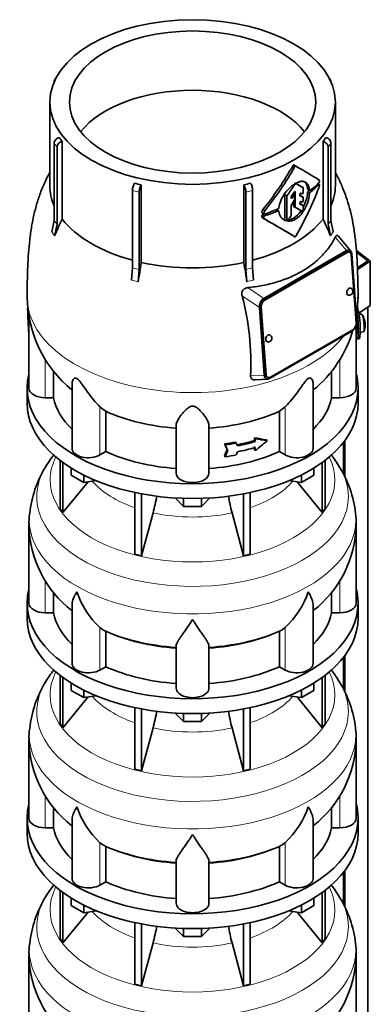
# Model space of a CAD drawing. Header units: millimetres. Extents: x 166 to 762, y -3140 to 2142.
# Tile 8 of 24: x 569 to 762, y -1469 to -926. Entities that reach past the tile are written whole.
import ezdxf

# ---------------------------------------------------------------- set-up
doc = ezdxf.new("R2010")
doc.units = ezdxf.units.MM
for name, color, linetype in [('LOW_134-15', 7, 'Continuous'), ('M5X8_UNI7687', 7, 'Continuous'), ('VSI134_DIFFUSORE', 7, 'Continuous'), ('VSI134_TERMINALE', 7, 'Continuous'), ('VSI134_TESTATA', 7, 'Continuous')]:
    doc.layers.add(name, color=color, linetype=linetype)

# ---------------------------------------------------------------- blocks, each defined once
blk = doc.blocks.new('SE4')
at = {"layer": 'LOW_134-15', "color": 7, "linetype": 'Continuous', "lineweight": 35}
for p, q in [((760.76, -2873.15), (760.76, -1084.68)), ((747.26, -1159.19), (747.26, -1176.44)), ((748.01, -1158.2), (748.01, -1178.03)), ((747.26, -1277.58), (747.26, -1294.83)), ((748.01, -1276.59), (748.01, -1296.42)), ((747.26, -1395.97), (747.26, -1413.23)), ((748.01, -1394.98), (748.01, -1414.81))]:
    blk.add_line(p, q, dxfattribs=at)
at = {"layer": 'M5X8_UNI7687', "color": 7, "linetype": 'Continuous', "lineweight": 35}
for p, q in [((757.15, -1088.53), (755.85, -1088.65)), ((756.42, -1098.61), (758.35, -1098.32))]:
    blk.add_line(p, q, dxfattribs=at)
for centre, radius, start, end in [((749.24, -1094.47), 10, 16.6957, 35.0127), ((749.24, -1094.47), 10, 338.98, 357.2751), ((749.24, -1094.47), 10, 11.8797, 13.5278), ((1125.34, -1037.91), 370.34, 188.5064, 188.6141)]:
    blk.add_arc(centre, radius, start, end, dxfattribs=at)
for centre, major_axis, ratio, start_param, end_param in [((757.75, -1093.43), (0.6, -4.89), 0.169759, 0.004788, 3.136805), ((749.22, -1094.38), (-9.78, -2.08), 0.810411, 3.163117, 3.206609), ((749.25, -1094.59), (-9.94, -1.06), 0.589949, 3.053564, 3.168123), ((750.76, -1092.47), (7.36, -5.62), 0.747167, 0.443437, 0.593129)]:
    blk.add_ellipse(centre, major_axis=major_axis, ratio=ratio, start_param=start_param, end_param=end_param, dxfattribs=at)
at = {"layer": 'VSI134_DIFFUSORE', "color": 7, "linetype": 'Continuous', "lineweight": 35}
for p, q in [((573.33, -1129.38), (573.33, -1137.55)), ((755.33, -1137.55), (755.33, -1129.38)), ((591.5, -1169.05), (591.5, -1195.73)), ((593.03, -1170.2), (593.03, -1197.86)), ((735.63, -1170.2), (735.63, -1197.86)), ((737.16, -1169.05), (737.16, -1195.73)), ((597.58, -1177.31), (597.58, -1173.25)), ((731.09, -1177.31), (731.09, -1173.25)), ((593.03, -1197.86), (606.9, -1180.95)), ((604.52, -1181.32), (597.58, -1177.31)), ((604.52, -1181.32), (604.52, -1177.14)), ((611.34, -1180.26), (604.52, -1181.32)), ((724.15, -1181.32), (717.32, -1180.26)), ((721.77, -1180.95), (735.63, -1197.86)), ((724.15, -1181.32), (724.15, -1177.14)), ((731.09, -1177.31), (724.15, -1181.32)), ((632.64, -1186.8), (632.64, -1220.73)), ((696.03, -1186.8), (696.03, -1220.73)), ((636.33, -1187.54), (636.33, -1221.61)), ((659.42, -1194.45), (654.77, -1189.8)), ((659.42, -1194.45), (659.42, -1190.01)), ((673.89, -1189.8), (669.24, -1194.45)), ((669.24, -1194.45), (669.24, -1190.01)), ((692.33, -1187.54), (692.33, -1221.61)), ((591.5, -1195.73), (593.03, -1197.86)), ((669.24, -1194.45), (659.42, -1194.45)), ((735.63, -1197.86), (737.16, -1195.73)), ((636.33, -1221.61), (642.61, -1197.99)), ((686.06, -1197.99), (692.33, -1221.61)), ((574.33, -1204.72), (574.33, -1247.78)), ((754.33, -1247.78), (754.33, -1204.72)), ((632.64, -1220.73), (636.33, -1221.61)), ((692.33, -1221.61), (696.03, -1220.73)), ((587.86, -1252.97), (587.86, -1241.62)), ((740.8, -1241.55), (740.8, -1252.97)), ((573.33, -1247.78), (573.33, -1255.94)), ((598.06, -1248.68), (598.06, -1280.84)), ((730.61, -1280.84), (730.61, -1248.7)), ((755.33, -1255.94), (755.33, -1247.78)), ((583.33, -1252.97), (587.86, -1252.97)), ((740.8, -1252.97), (745.33, -1252.97)), ((614.84, -1262.22), (613.42, -1261.17)), ((715.24, -1261.17), (713.82, -1262.22)), ((616.62, -1282.67), (616.62, -1263.19)), ((712.04, -1263.19), (712.04, -1282.67)), ((655.33, -1294.54), (655.33, -1271.19)), ((673.33, -1294.54), (673.33, -1271.19)), ((613.42, -1284.52), (616.62, -1282.67)), ((712.04, -1282.67), (715.24, -1284.52)), ((591.5, -1287.44), (591.5, -1314.12)), ((593.03, -1288.59), (593.03, -1316.25)), ((735.63, -1288.59), (735.63, -1316.25)), ((737.16, -1287.44), (737.16, -1314.12)), ((597.58, -1295.7), (597.58, -1291.65)), ((604.52, -1299.71), (604.52, -1295.53)), ((724.15, -1299.71), (724.15, -1295.53)), ((731.09, -1295.7), (731.09, -1291.65)), ((593.03, -1316.25), (606.9, -1299.34)), ((604.52, -1299.71), (597.58, -1295.7)), ((611.34, -1298.65), (604.52, -1299.71)), ((724.15, -1299.71), (717.32, -1298.65)), ((721.77, -1299.34), (735.63, -1316.25)), ((731.09, -1295.7), (724.15, -1299.71)), ((632.64, -1305.19), (632.64, -1339.12)), ((636.33, -1305.93), (636.33, -1340)), ((692.33, -1305.93), (692.33, -1340)), ((696.03, -1305.19), (696.03, -1339.12)), ((659.42, -1312.84), (654.77, -1308.19)), ((659.42, -1312.84), (659.42, -1308.4)), ((673.89, -1308.19), (669.24, -1312.84)), ((669.24, -1312.84), (669.24, -1308.4)), ((591.5, -1314.12), (593.03, -1316.25)), ((636.33, -1340), (642.61, -1316.38)), ((669.24, -1312.84), (659.42, -1312.84)), ((686.06, -1316.38), (692.33, -1340)), ((735.63, -1316.25), (737.16, -1314.12)), ((574.33, -1323.11), (574.33, -1366.17)), ((754.33, -1366.17), (754.33, -1323.11)), ((632.64, -1339.12), (636.33, -1340)), ((692.33, -1340), (696.03, -1339.12)), ((587.86, -1371.36), (587.86, -1360.01)), ((740.8, -1359.94), (740.8, -1371.36)), ((573.33, -1366.17), (573.33, -1374.33)), ((583.33, -1371.36), (587.86, -1371.36)), ((598.06, -1367.07), (598.06, -1399.24)), ((730.61, -1399.24), (730.61, -1367.1)), ((740.8, -1371.36), (745.33, -1371.36)), ((755.33, -1374.33), (755.33, -1366.17)), ((614.84, -1380.61), (613.42, -1379.56)), ((616.62, -1401.06), (616.62, -1381.58)), ((712.04, -1381.58), (712.04, -1401.06)), ((715.24, -1379.56), (713.82, -1380.61)), ((655.33, -1412.93), (655.33, -1389.59)), ((673.33, -1412.93), (673.33, -1389.59)), ((613.42, -1402.91), (616.62, -1401.06)), ((712.04, -1401.06), (715.24, -1402.91)), ((591.5, -1405.83), (591.5, -1432.51)), ((593.03, -1406.98), (593.03, -1434.65)), ((735.63, -1406.98), (735.63, -1434.65)), ((737.16, -1405.83), (737.16, -1432.51)), ((597.58, -1414.09), (597.58, -1410.04)), ((604.52, -1418.1), (597.58, -1414.09)), ((604.52, -1418.1), (604.52, -1413.93)), ((724.15, -1418.1), (724.15, -1413.93)), ((731.09, -1414.09), (724.15, -1418.1)), ((731.09, -1414.09), (731.09, -1410.04)), ((593.03, -1434.65), (606.9, -1417.73)), ((611.34, -1417.04), (604.52, -1418.1)), ((724.15, -1418.1), (717.32, -1417.04)), ((721.77, -1417.73), (735.63, -1434.65)), ((632.64, -1423.58), (632.64, -1457.51)), ((636.33, -1424.32), (636.33, -1458.39)), ((692.33, -1424.32), (692.33, -1458.39)), ((696.03, -1423.58), (696.03, -1457.51)), ((659.42, -1431.23), (654.77, -1426.58)), ((659.42, -1431.23), (659.42, -1426.8)), ((673.89, -1426.58), (669.24, -1431.23)), ((669.24, -1431.23), (669.24, -1426.8)), ((591.5, -1432.51), (593.03, -1434.65)), ((636.33, -1458.39), (642.61, -1434.77)), ((669.24, -1431.23), (659.42, -1431.23)), ((686.06, -1434.77), (692.33, -1458.39)), ((735.63, -1434.65), (737.16, -1432.51)), ((574.33, -1441.5), (574.33, -1484.56)), ((754.33, -1484.56), (754.33, -1441.5)), ((632.64, -1457.51), (636.33, -1458.39)), ((692.33, -1458.39), (696.03, -1457.51))]:
    blk.add_line(p, q, dxfattribs=at)
at = {"layer": 'VSI134_DIFFUSORE', "color": 4, "linetype": 'Continuous', "lineweight": 9}
for p, q in [((583.33, -1252.97), (583.33, -1235.25)), ((745.33, -1252.97), (745.33, -1235.25)), ((613.42, -1284.52), (613.42, -1261.17)), ((715.24, -1284.52), (715.24, -1261.17)), ((583.33, -1371.36), (583.33, -1353.64)), ((745.33, -1371.36), (745.33, -1353.65)), ((613.42, -1402.91), (613.42, -1379.56)), ((715.24, -1402.91), (715.24, -1379.56))]:
    blk.add_line(p, q, dxfattribs=at)
at = {"layer": 'VSI134_DIFFUSORE', "color": 7, "linetype": 'Continuous', "lineweight": 35}
for centre, radius, start, end in [((642.57, -1208.14), 68.89, 142.1297, 149.3598), ((687.68, -1206.58), 66.66, 30.4092, 37.6845), ((635.66, -1204.71), 61.19, 148.8332, 173.9257), ((692.38, -1205.27), 61.97, 6.5883, 31.5355), ((552.76, -1173.68), 93.08, 344.857, 350.7906), ((774.59, -1173.88), 91.75, 189.2191, 195.2315), ((602.46, -1203.2), 28.09, 169.7905, 183.1513), ((715.22, -1203.59), 39.05, 358.324, 7.9704), ((635.25, -1203.73), 60.84, 180.9609, 232.2334), ((693.2, -1203.62), 61.06, 307.8621, 358.9589), ((645.92, -1226.21), 47.73, 198.6373, 227.0857), ((682.74, -1226.21), 47.73, 312.9143, 341.3628), ((622.75, -1249.83), 14.7, 237.4509, 245.3566), ((705.91, -1249.83), 14.7, 294.6434, 302.5491), ((642.57, -1326.54), 68.89, 142.1297, 149.3598), ((687.68, -1324.97), 66.66, 30.4092, 37.7093), ((635.66, -1323.1), 61.19, 148.8332, 173.9257), ((692.38, -1323.67), 61.97, 6.5883, 31.5355), ((552.76, -1292.07), 93.08, 344.857, 350.7906), ((774.59, -1292.28), 91.75, 189.2191, 195.2315), ((602.46, -1321.6), 28.09, 169.7905, 183.1513), ((715.22, -1321.98), 39.05, 358.324, 7.9704), ((635.25, -1322.12), 60.84, 180.9609, 232.2334), ((693.2, -1322.01), 61.06, 307.8621, 358.9589), ((645.92, -1344.61), 47.73, 198.6373, 227.0857), ((682.74, -1344.61), 47.73, 312.9143, 341.3628), ((622.75, -1368.22), 14.7, 237.4509, 245.3566), ((705.91, -1368.22), 14.7, 294.6434, 302.5491), ((642.57, -1444.93), 68.89, 142.1297, 149.3598), ((687.68, -1443.36), 66.66, 30.4092, 37.7093), ((635.66, -1441.5), 61.19, 148.8332, 173.9257), ((692.38, -1442.06), 61.97, 6.5883, 31.5355), ((552.76, -1410.46), 93.08, 344.857, 350.7906), ((774.59, -1410.67), 91.75, 189.2191, 195.2315), ((602.46, -1439.99), 28.09, 169.7905, 183.1513), ((715.22, -1440.37), 39.05, 358.324, 7.9704), ((635.25, -1440.51), 60.84, 180.9609, 232.2334), ((693.2, -1440.4), 61.06, 307.8621, 358.9589)]:
    blk.add_arc(centre, radius, start, end, dxfattribs=at)
for centre, major_axis, start_param, end_param in [((664.33, -1129.38), (91, 0), 2.993207, 6.283185), ((664.33, -1129.38), (91, 0), 0, 0.148386), ((664.33, -1137.55), (-91, 0), 0, 3.141593), ((664.33, -1247.78), (91, 0), 2.993207, 6.283185), ((664.33, -1247.78), (91, 0), 0, 0.148386), ((583.33, -1247.78), (9, 0), 3.141593, 4.712389), ((745.33, -1247.78), (-9, 0), 1.570796, 3.141593), ((664.33, -1255.94), (-91, 0), 0, 3.141593), ((664.33, -1247.78), (-77, 0), 0.117151, 0.534109), ((664.33, -1247.78), (77, 0), 5.749077, 6.166034), ((664.33, -1228.3), (-77, 0), 0.902549, 1.453645), ((664.33, -1228.3), (77, 0), 4.82954, 5.380636), ((607.06, -1280.84), (9, 0), 3.141593, 5.497787), ((664.33, -1247.78), (-77, 0), 0.902549, 1.453645), ((664.33, -1247.78), (77, 0), 4.82954, 5.380636), ((721.61, -1280.84), (-9, 0), 0.785398, 3.141593), ((664.33, -1294.54), (-9, 0), 0, 3.141593), ((664.33, -1366.17), (91, 0), 2.993207, 6.283185), ((664.33, -1366.17), (91, 0), 0, 0.148386), ((583.33, -1366.17), (9, 0), 3.141593, 4.712389), ((664.33, -1366.17), (-77, 0), 0.117151, 0.534109), ((664.33, -1366.17), (77, 0), 5.749077, 6.166034), ((745.33, -1366.17), (-9, 0), 1.570796, 3.141593), ((664.33, -1374.33), (-91, 0), 0, 3.141593), ((664.33, -1346.69), (-77, 0), 0.902549, 1.453645), ((664.33, -1346.69), (77, 0), 4.82954, 5.380636), ((607.06, -1399.24), (9, 0), 3.141593, 5.497787), ((664.33, -1366.17), (-77, 0), 0.902549, 1.453645), ((664.33, -1366.17), (77, 0), 4.82954, 5.380636), ((721.61, -1399.24), (-9, 0), 0.785398, 3.141593), ((664.33, -1412.93), (-9, 0), 0, 3.141593)]:
    blk.add_ellipse(centre, major_axis=major_axis, ratio=0.57735, start_param=start_param, end_param=end_param, dxfattribs=at)
at = {"layer": 'VSI134_DIFFUSORE', "color": 4, "linetype": 'Continuous', "lineweight": 9}
for centre, major_axis, start_param, end_param in [((664.33, -1179.81), (-78.3, 0), 0, 3.425204), ((664.33, -1179.81), (-78.3, 0), 5.999574, 6.283185), ((664.33, -1189), (85.67, 0), 2.813416, 6.283185), ((664.33, -1189), (85.67, 0), 0, 0.331126), ((664.33, -1164.69), (-61.63, 0), 0.463231, 1.030574), ((664.33, -1164.69), (61.63, 0), 5.252612, 5.819954), ((664.33, -1201.76), (-89.83, 0), 0, 3.209745), ((664.33, -1201.76), (-89.83, 0), 6.215538, 6.283185), ((664.33, -1164.69), (-61.63, 0), 1.210556, 1.931037), ((664.33, -1226.3), (-79.5, 0), 0.898849, 1.457346), ((664.33, -1226.3), (79.5, 0), 4.82584, 5.384336), ((664.33, -1298.2), (-78.3, 0), 0, 3.425204), ((664.33, -1298.2), (-78.3, 0), 5.999574, 6.283185), ((664.33, -1307.39), (85.67, 0), 2.813416, 6.283185), ((664.33, -1307.39), (85.67, 0), 0, 0.331126), ((664.33, -1283.08), (-61.63, 0), 0.463231, 1.030574), ((664.33, -1283.08), (61.63, 0), 5.252612, 5.819954), ((664.33, -1320.15), (-89.83, 0), 0, 3.209745), ((664.33, -1320.15), (-89.83, 0), 6.215538, 6.283185), ((664.33, -1283.08), (-61.63, 0), 1.210556, 1.931037), ((664.33, -1344.69), (-79.5, 0), 0.898849, 1.457346), ((664.33, -1344.69), (79.5, 0), 4.82584, 5.384336), ((664.33, -1416.59), (-78.3, 0), 0, 3.425204), ((664.33, -1416.59), (-78.3, 0), 5.999574, 6.283185), ((664.33, -1425.79), (85.67, 0), 2.813416, 6.283185), ((664.33, -1425.79), (85.67, 0), 0, 0.331126), ((664.33, -1401.48), (-61.63, 0), 0.463231, 1.030574), ((664.33, -1401.48), (61.63, 0), 5.252612, 5.819954), ((664.33, -1438.54), (-89.83, 0), 0, 3.209745), ((664.33, -1438.54), (-89.83, 0), 6.215538, 6.283185), ((664.33, -1401.48), (-61.63, 0), 1.210556, 1.931037)]:
    blk.add_ellipse(centre, major_axis=major_axis, ratio=0.57735, start_param=start_param, end_param=end_param, dxfattribs=at)
at = {"layer": 'VSI134_DIFFUSORE', "color": 7, "linetype": 'Continuous', "lineweight": 35}
for points, knots in [([(598.06, -1248.7), (598.06, -1248.54), (598.06, -1248.38), (598.15, -1247.2), (598.43, -1246.15), (599.1, -1244.48), (599.37, -1243.91), (599.82, -1243.01), (599.98, -1242.71), (600.24, -1242.25), (600.37, -1242.02), (600.51, -1241.78), (600.6, -1241.63), (600.65, -1241.55), (600.69, -1241.47)], [0.4600931, 0.4600931, 0.4600931, 0.4600931, 0.5, 0.5, 0.75, 0.75, 0.875, 0.875, 0.9375, 0.9375, 0.96875, 0.984375, 0.984375, 1, 1, 1, 1]), ([(730.61, -1248.72), (730.61, -1248.56), (730.6, -1248.4), (730.56, -1247.74), (730.47, -1247.23), (730.2, -1246.17), (730.02, -1245.62), (729.57, -1244.49), (729.3, -1243.91), (728.84, -1243.02), (728.68, -1242.72), (728.43, -1242.25), (728.34, -1242.1), (728.16, -1241.78), (728.07, -1241.63), (727.97, -1241.47)], [0.4604904, 0.4604904, 0.4604904, 0.4604904, 0.5, 0.5, 0.625, 0.625, 0.75, 0.75, 0.875, 0.875, 0.9375, 0.9375, 0.96875, 0.96875, 1, 1, 1, 1]), ([(664.33, -1256.69), (664.2, -1256.9), (664.07, -1257.11), (663.8, -1257.53), (663.67, -1257.74), (663.27, -1258.36), (663.01, -1258.76), (662.22, -1259.95), (661.7, -1260.72), (660.69, -1262.2), (660.19, -1262.91), (659.25, -1264.26), (658.8, -1264.9), (657.95, -1266.12), (657.55, -1266.7), (657.01, -1267.52), (656.84, -1267.79), (656.52, -1268.31), (656.37, -1268.56), (655.96, -1269.28), (655.73, -1269.71), (655.42, -1270.51), (655.33, -1270.87), (655.33, -1271.19)], [0, 0, 0, 0, 0.03125, 0.03125, 0.0625, 0.0625, 0.125, 0.125, 0.25, 0.25, 0.375, 0.375, 0.5, 0.5, 0.625, 0.625, 0.6875, 0.6875, 0.75, 0.75, 0.875, 0.875, 1, 1, 1, 1]), ([(673.33, -1271.19), (673.33, -1270.87), (673.24, -1270.51), (672.93, -1269.72), (672.71, -1269.28), (672.3, -1268.56), (672.15, -1268.31), (671.82, -1267.79), (671.65, -1267.53), (671.11, -1266.71), (670.72, -1266.13), (669.87, -1264.91), (669.42, -1264.26), (668.47, -1262.91), (667.98, -1262.2), (666.96, -1260.72), (666.45, -1259.96), (665.66, -1258.76), (665.4, -1258.36), (665, -1257.74), (664.86, -1257.53), (664.6, -1257.11), (664.46, -1256.9), (664.33, -1256.69)], [0, 0, 0, 0, 0.125, 0.125, 0.25, 0.25, 0.3125, 0.3125, 0.375, 0.375, 0.5, 0.5, 0.625, 0.625, 0.75, 0.75, 0.875, 0.875, 0.9375, 0.9375, 0.96875, 0.96875, 1, 1, 1, 1]), ([(598.06, -1367.09), (598.06, -1366.94), (598.06, -1366.77), (598.15, -1365.6), (598.43, -1364.55), (599.1, -1362.87), (599.37, -1362.3), (599.82, -1361.41), (599.98, -1361.11), (600.24, -1360.64), (600.37, -1360.41), (600.51, -1360.18), (600.6, -1360.02), (600.65, -1359.94), (600.69, -1359.86)], [0.4600931, 0.4600931, 0.4600931, 0.4600931, 0.5, 0.5, 0.75, 0.75, 0.875, 0.875, 0.9375, 0.9375, 0.96875, 0.984375, 0.984375, 1, 1, 1, 1]), ([(730.61, -1367.11), (730.61, -1366.95), (730.6, -1366.8), (730.56, -1366.14), (730.47, -1365.62), (730.2, -1364.56), (730.02, -1364.01), (729.57, -1362.88), (729.3, -1362.31), (728.84, -1361.41), (728.68, -1361.11), (728.43, -1360.65), (728.34, -1360.49), (728.16, -1360.18), (728.07, -1360.02), (727.97, -1359.86)], [0.4604904, 0.4604904, 0.4604904, 0.4604904, 0.5, 0.5, 0.625, 0.625, 0.75, 0.75, 0.875, 0.875, 0.9375, 0.9375, 0.96875, 0.96875, 1, 1, 1, 1]), ([(664.33, -1375.08), (664.2, -1375.29), (664.07, -1375.5), (663.8, -1375.92), (663.67, -1376.13), (663.27, -1376.75), (663.01, -1377.15), (662.22, -1378.34), (661.7, -1379.11), (660.69, -1380.59), (660.19, -1381.3), (659.25, -1382.65), (658.8, -1383.3), (657.95, -1384.52), (657.55, -1385.1), (657.01, -1385.92), (656.84, -1386.18), (656.52, -1386.7), (656.37, -1386.95), (655.96, -1387.67), (655.73, -1388.11), (655.42, -1388.91), (655.33, -1389.27), (655.33, -1389.59)], [0, 0, 0, 0, 0.03125, 0.03125, 0.0625, 0.0625, 0.125, 0.125, 0.25, 0.25, 0.375, 0.375, 0.5, 0.5, 0.625, 0.625, 0.6875, 0.6875, 0.75, 0.75, 0.875, 0.875, 1, 1, 1, 1]), ([(673.33, -1389.59), (673.33, -1389.27), (673.24, -1388.91), (672.93, -1388.11), (672.71, -1387.67), (672.3, -1386.95), (672.15, -1386.7), (671.82, -1386.18), (671.65, -1385.92), (671.11, -1385.1), (670.72, -1384.52), (669.87, -1383.3), (669.42, -1382.66), (668.47, -1381.3), (667.98, -1380.59), (666.96, -1379.11), (666.45, -1378.35), (665.66, -1377.16), (665.4, -1376.75), (665, -1376.13), (664.86, -1375.92), (664.6, -1375.5), (664.46, -1375.29), (664.33, -1375.08)], [0, 0, 0, 0, 0.125, 0.125, 0.25, 0.25, 0.3125, 0.3125, 0.375, 0.375, 0.5, 0.5, 0.625, 0.625, 0.75, 0.75, 0.875, 0.875, 0.9375, 0.9375, 0.96875, 0.96875, 1, 1, 1, 1])]:
    blk.add_open_spline(points, degree=3, knots=knots, dxfattribs=at)
at = {"layer": 'VSI134_TERMINALE', "color": 7, "linetype": 'Continuous', "lineweight": 35}
for p, q in [((754.43, -1053.49), (762.05, -1059.33)), ((760.76, -1059.3), (754.49, -1054.5)), ((754.99, -1063.13), (760.76, -1059.3)), ((762.05, -1059.33), (755.02, -1063.99)), ((762.05, -1083.82), (762.05, -1059.33)), ((762.05, -1083.82), (755.73, -1088.02)), ((755.44, -1098.34), (755.44, -1096.7)), ((756.43, -1098.26), (756.43, -1096.62)), ((754.84, -1102.17), (755.83, -1102.09))]:
    blk.add_line(p, q, dxfattribs=at)
at = {"layer": 'VSI134_TERMINALE', "color": 4, "linetype": 'Continuous', "lineweight": 9}
for p, q in [((755.44, -1096.7), (756.43, -1096.62)), ((756.43, -1098.26), (755.44, -1098.34))]:
    blk.add_line(p, q, dxfattribs=at)
at = {"layer": 'VSI134_TERMINALE', "color": 7, "linetype": 'Continuous', "lineweight": 35}
for centre, radius, start, end in [((717.82, -1095.49), 38.63, 358.3189, 17.0497), ((718.57, -1095.35), 36.9, 357.8966, 10.8333)]:
    blk.add_arc(centre, radius, start, end, dxfattribs=at)
for points, knots in [([(754.34, -1101.74), (754.4, -1101.83), (754.45, -1101.9), (754.61, -1102.08), (754.71, -1102.15), (754.89, -1102.18), (754.97, -1102.13), (755.11, -1101.93), (755.17, -1101.77), (755.24, -1101.45), (755.27, -1101.33), (755.31, -1101.06), (755.35, -1100.77), (755.37, -1100.44), (755.4, -1100.07), (755.41, -1099.88), (755.43, -1099.27), (755.44, -1098.82), (755.44, -1098.34)], [0.189779, 0.189779, 0.189779, 0.189779, 0.25, 0.25, 0.375, 0.375, 0.5, 0.5, 0.625, 0.625, 0.6875, 0.6875, 0.75, 0.8125, 0.8125, 0.875, 0.875, 1, 1, 1, 1]), ([(756.43, -1098.26), (756.43, -1098.74), (756.42, -1099.18), (756.4, -1099.79), (756.39, -1099.98), (756.37, -1100.35), (756.35, -1100.52), (756.3, -1100.99), (756.26, -1101.26), (756.16, -1101.68), (756.1, -1101.85), (755.97, -1102.03), (755.91, -1102.08), (755.83, -1102.09)], [0, 0, 0, 0, 0.125, 0.125, 0.1875, 0.1875, 0.25, 0.25, 0.375, 0.375, 0.5, 0.5, 0.6059848, 0.6059848, 0.6059848, 0.6059848])]:
    blk.add_open_spline(points, degree=3, knots=knots, dxfattribs=at)
at = {"layer": 'VSI134_TESTATA', "color": 7, "linetype": 'Continuous', "lineweight": 35}
for p, q in [((589.21, -958.64), (588.6, -959.49)), ((740.06, -959.49), (739.45, -958.64)), ((588.27, -960.58), (588.27, -960.59)), ((740.39, -960.59), (740.39, -960.58)), ((585.83, -971.8), (585.83, -1017.8)), ((742.83, -1017.8), (742.83, -971.8)), ((588.27, -1037), (588.27, -994.46)), ((589.8, -996.59), (589.8, -1039.14)), ((592.6, -993.47), (592.6, -1036.21)), ((736.07, -1036.21), (736.07, -993.47)), ((738.86, -1039.14), (738.86, -996.59)), ((740.39, -994.46), (740.39, -1037)), ((721.15, -1007.06), (720.09, -1006.45)), ((636.15, -1017.37), (636.15, -1060.11)), ((692.52, -1060.11), (692.52, -1017.37)), ((725.1, -1018.92), (724.04, -1018.31)), ((734.02, -1017.17), (733.28, -1016.75)), ((631.3, -1063.09), (631.3, -1020.55)), ((634.99, -1021.43), (634.99, -1063.98)), ((693.67, -1063.98), (693.67, -1021.43)), ((697.37, -1020.55), (697.37, -1063.09)), ((715.13, -1023.03), (715.13, -1035.89)), ((716.19, -1036.5), (716.19, -1023.64)), ((718.5, -1024.56), (718.5, -1024.14)), ((720.3, -1023.28), (719.33, -1022.72)), ((719.76, -1022.07), (719.76, -1022.96)), ((720.4, -1025.62), (720.4, -1023.51)), ((720.82, -1029.73), (720.82, -1021.32)), ((723.3, -1023.21), (723.3, -1022.64)), ((725.1, -1024.16), (724.04, -1023.55)), ((725.2, -1021.64), (725.2, -1019.15)), ((725.2, -1026.2), (725.2, -1024.38)), ((727.66, -1019.99), (728.73, -1020.61)), ((718.5, -1034.27), (718.5, -1028.74)), ((719.76, -1026.75), (719.76, -1029.12)), ((719.86, -1029.35), (720.92, -1029.96)), ((723.3, -1027.75), (723.3, -1027.18)), ((725.1, -1028.74), (724.04, -1028.12)), ((725.2, -1031.34), (725.2, -1028.96)), ((702.55, -1032.79), (703.65, -1033.43)), ((702.98, -1031.05), (704.08, -1031.69)), ((711.64, -1031.73), (710.57, -1031.11)), ((711.77, -1029.95), (711.76, -1030.13)), ((711.76, -1031.95), (711.77, -1032.13)), ((586.97, -1043.34), (588.27, -1037)), ((589.8, -1039.14), (588.5, -1045.47)), ((702.99, -1035.67), (704.09, -1036.3)), ((740.16, -1045.47), (738.86, -1039.14)), ((740.39, -1037), (741.69, -1043.34)), ((751.39, -1053.83), (744.48, -1045.62)), ((703.5, -1079.89), (749.01, -1053.62)), ((748.95, -1054.53), (703.69, -1080.66)), ((749.3, -1054.7), (704.04, -1080.83)), ((750.77, -1054.54), (750.42, -1054.37)), ((754.32, -1093.37), (751.6, -1056.02)), ((751.96, -1055.46), (754.67, -1092.8)), ((630.76, -1069.87), (631.3, -1063.09)), ((634.99, -1063.98), (634.45, -1070.75)), ((694.21, -1070.75), (693.67, -1063.98)), ((697.37, -1063.09), (697.91, -1069.87)), ((703.76, -1122.2), (701.05, -1084.85)), ((701.75, -1084.43), (704.47, -1121.78)), ((702.11, -1084.6), (704.82, -1121.95)), ((574.33, -1089.86), (574.33, -1129.38)), ((752.22, -1097.76), (706.71, -1124.04)), ((707.12, -1123.27), (752.38, -1097.15)), ((754.33, -1129.38), (754.33, -1095.05)), ((587.86, -1134.58), (587.86, -1119.77)), ((740.8, -1119.72), (740.8, -1134.58)), ((598.06, -1126.99), (598.06, -1162.45)), ((698.8, -1124.77), (705.63, -1124.39)), ((705.3, -1123.27), (705.65, -1123.44)), ((730.61, -1162.45), (730.61, -1127.01)), ((587.86, -1134.58), (583.33, -1134.58)), ((745.33, -1134.58), (740.8, -1134.58)), ((616.62, -1164.28), (616.62, -1142.08)), ((715.24, -1139.62), (712.04, -1142.08)), ((712.04, -1142.08), (712.04, -1164.28)), ((655.33, -1176.15), (655.33, -1149.64)), ((673.33, -1176.15), (673.33, -1149.64)), ((681.86, -1160.02), (682.25, -1160.56)), ((687.93, -1159.05), (688.31, -1159.58)), ((698.36, -1158.24), (698.36, -1156.61)), ((698.36, -1156.61), (698.74, -1157.14)), ((698.36, -1158.24), (698.74, -1158.78)), ((698.74, -1157.14), (698.74, -1158.78)), ((704.96, -1157.76), (705.34, -1158.3)), ((616.62, -1164.28), (613.42, -1166.13)), ((683.29, -1163.08), (683.68, -1163.62)), ((698.36, -1163.14), (698.36, -1161.51)), ((698.36, -1163.14), (698.74, -1163.68)), ((698.74, -1162.04), (698.74, -1163.68)), ((715.24, -1166.13), (712.04, -1164.28)), ((681.86, -1166.55), (682.25, -1167.09))]:
    blk.add_line(p, q, dxfattribs=at)
at = {"layer": 'VSI134_TESTATA', "color": 4, "linetype": 'Continuous', "lineweight": 9}
for p, q in [((589.8, -996.59), (588.27, -994.46)), ((740.39, -994.46), (738.86, -996.59)), ((720.65, -1007.35), (719.59, -1006.74)), ((725.1, -1018.92), (724.04, -1018.31)), ((733.84, -1017.24), (733.17, -1016.86)), ((634.99, -1021.43), (631.3, -1020.55)), ((697.37, -1020.55), (693.67, -1021.43)), ((716.19, -1023.64), (715.13, -1023.03)), ((716.33, -1023.26), (715.27, -1022.64)), ((718.5, -1024.22), (719.1, -1024.56)), ((719.82, -1023.51), (719.08, -1023.08)), ((720.46, -1021.12), (720.82, -1021.32)), ((725.09, -1024.15), (724.02, -1023.54)), ((728.65, -1020.43), (727.58, -1019.82)), ((728.65, -1022.19), (727.58, -1021.57)), ((728.95, -1021.6), (727.87, -1020.98)), ((720.82, -1029.73), (719.76, -1029.12)), ((725.09, -1028.73), (724.02, -1028.12)), ((703.48, -1035.07), (702.38, -1034.43)), ((703.52, -1033.13), (702.42, -1032.5)), ((703.93, -1034.5), (702.83, -1033.87)), ((711.36, -1031.74), (710.3, -1031.12)), ((723.75, -1032.09), (724.82, -1032.7)), ((725.2, -1031), (725.72, -1031.3)), ((714.51, -1036.51), (715.57, -1037.12)), ((715.13, -1035.89), (716.19, -1036.5)), ((716.61, -1037.32), (716.74, -1037.4)), ((719.84, -1035.67), (720.9, -1036.28)), ((587.35, -1043.83), (586.97, -1043.34)), ((587.35, -1043.83), (588.5, -1045.47)), ((740.54, -1044.91), (740.16, -1045.47)), ((740.54, -1044.91), (741.69, -1043.34)), ((742.79, -1046.21), (749.01, -1053.62)), ((749.3, -1054.7), (748.95, -1054.53)), ((631.67, -1070.05), (630.76, -1069.87)), ((631.67, -1070.05), (634.45, -1070.75)), ((695.12, -1070.5), (694.21, -1070.75)), ((695.12, -1070.5), (697.91, -1069.87)), ((701.05, -1084.85), (691.57, -1078.48)), ((703.5, -1079.89), (694.7, -1073.97)), ((704.04, -1080.83), (703.69, -1080.66)), ((702.11, -1084.6), (701.75, -1084.43)), ((574.27, -1099.25), (574.33, -1099.25)), ((754.33, -1099.25), (754.4, -1099.25)), ((583.33, -1134.58), (583.33, -1113.35)), ((745.33, -1134.58), (745.33, -1113.33)), ((704.82, -1121.95), (704.47, -1121.78)), ((696.24, -1122.62), (703.76, -1122.2)), ((613.42, -1166.13), (613.42, -1139.62)), ((715.24, -1166.13), (715.24, -1139.62))]:
    blk.add_line(p, q, dxfattribs=at)
at = {"layer": 'VSI134_TESTATA', "color": 7, "linetype": 'Continuous', "lineweight": 35}
for centre, radius, start, end in [((623.22, -969.88), 38.66, 213.7109, 217.6034), ((705.44, -969.88), 38.66, 322.3966, 326.2891), ((553.13, -910.87), 192.09, 321.2685, 330.0618), ((550.97, -909.65), 195.79, 321.4403, 330.0659), ((661.71, -902.3), 117.87, 255.627, 257.474), ((666.95, -902.3), 117.87, 282.526, 284.373), ((731.75, -1033.78), 20.34, 131.4374, 169.1268), ((720.95, -1017.84), 0.701, 121.3426, 147.4783), ((721.35, -1017.09), 0.25, 66.4547, 125.8549), ((733.64, -1014.72), 0.189, 48.4238, 58.9517), ((728.24, -1017.03), 5.86, 340.0202, 355.9303), ((733.04, -1015.51), 1.05, 319.4362, 2.2381), ((715.81, -1023.06), 0.683, 142.6702, 177.4199), ((716.88, -1023.67), 0.685, 142.728, 177.4247), ((719.21, -1024.17), 0.71, 144.7473, 177.5843), ((705.76, -1019.6), 21.91, 333.0686, 354.8481), ((706.88, -1020.22), 21.85, 329.5363, 354.8235), ((728.5, -1021.66), 0.93, 132.5622, 174.2913), ((729.57, -1022.28), 0.927, 132.3786, 174.2656), ((719.22, -1028.77), 0.719, 143.3889, 177.4377), ((719.66, -1025.59), 0.742, 324.5379, 357.5626), ((703.02, -1034.49), 0.65, 107.3621, 174.8958), ((705.15, -1032.73), 2.74, 142.4032, 175.1746), ((704.13, -1035.12), 0.652, 107.6582, 174.966), ((706.28, -1033.37), 2.77, 142.6885, 175.0994), ((711.07, -1030.05), 0.701, 294.3064, 353.4391), ((717.5, -1031.72), 5.74, 184.0787, 250.4321), ((717.77, -1034.24), 0.729, 320.6246, 357.2202), ((713.51, -1024.82), 12.56, 300.2581, 324.6507), ((714.56, -1025.41), 12.58, 300.2436, 324.5986), ((789.98, -1129), 218.11, 154.8225, 157.4837), ((-419.25, -2979.91), 2244.89, 59.51557, 59.98786), ((-419.78, -2983.24), 2248.03, 59.51593, 60.00441), ((716.04, -1029.82), 6.98, 274.5485, 302.9777), ((717.12, -1030.49), 6.92, 266.8484, 303.1454), ((538.68, -1129), 218.11, 22.5163, 25.1775), ((1262.67, -1165.36), 635.3, 170.4635, 171.43609), ((65.99, -1165.36), 635.3, 8.56391, 9.5365), ((551.51, -1115.63), 144.9, 357.233, 14.8561), ((750.49, -1076.13), 2, 244.5303, 0), ((750.49, -1076.13), 2, 0, 64.5303), ((640.51, -1078.36), 67.14, 180.7101, 230.6893), ((687.92, -1078.39), 67.32, 350.4199, 359.283), ((705.94, -1101.85), 2, 0, 64.5303), ((687.92, -1078.39), 67.32, 309.4862, 343.6683), ((705.94, -1101.85), 2, 244.5303, 0), ((625.08, -1127.79), 16.6, 225.4083, 239.3884)]:
    blk.add_arc(centre, radius, start, end, dxfattribs=at)
at = {"layer": 'VSI134_TESTATA', "color": 4, "linetype": 'Continuous', "lineweight": 9}
for centre, radius, start, end in [((559.49, -1059.27), 36.39, 33.5892, 37.725), ((769.17, -1059.27), 36.39, 142.275, 146.4108), ((622.52, -1107.94), 45.69, 74.1676, 78.9335), ((706.14, -1107.94), 45.69, 101.0665, 105.8324)]:
    blk.add_arc(centre, radius, start, end, dxfattribs=at)
at = {"layer": 'VSI134_TESTATA', "color": 7, "linetype": 'Continuous', "lineweight": 35}
for major_axis in [(78.5, 0), (67.74, 0)]:
    blk.add_ellipse((664.33, -971.8), major_axis=major_axis, ratio=0.57735, dxfattribs=at)
for centre, major_axis, ratio, start_param, end_param in [((591.04, -961.24), (2.44, -1.75), 0.754344, 2.912261, 3.637652), ((737.62, -961.24), (-2.44, -1.75), 0.754344, 2.645534, 3.370925), ((664.33, -1004.46), (67.74, 0), 0.57735, 0.430765, 2.710827), ((591.04, -993.79), (-2.44, -1.75), 0.754344, 4.207836, 5.787126), ((737.62, -993.79), (-2.44, 1.75), 0.754344, 3.637652, 5.216942), ((592.57, -995.93), (2.44, 1.75), 0.754344, 1.066243, 2.645534), ((736.09, -995.93), (2.44, -1.75), 0.754344, 0.496059, 2.075349), ((664.33, -974.25), (80, -46.83), 0.005973, 0.523921, 0.784455), ((664.33, -1017.8), (78.5, 0), 0.57735, 3.141593, 3.391494), ((632.44, -1018.95), (-0.7, -2.92), 0.31246, 3.786362, 5.365653), ((636.14, -1019.83), (0.7, 2.92), 0.31246, 0.64477, 2.22406), ((692.52, -1019.83), (0.7, -2.92), 0.31246, 0.917533, 2.496823), ((696.22, -1018.95), (-0.7, 2.92), 0.31246, 4.059125, 5.638416), ((664.33, -983.98), (-59.79, -84.34), 0.630164, 1.551795, 1.620079), ((664.33, -983.89), (78.5, -44.84), 0.004672, -0.772853, -0.703933), ((664.33, -984.4), (80, 0), 0.57735, -0.790935, -0.780102), ((664.33, -1013.44), (56.38, 99), 0.573353, 4.713426, 4.974273), ((664.33, -983.89), (80, -45.69), 0.004672, -0.773039, -0.705414), ((664.33, -993.33), (80, 0), 0.57735, -0.630598, -0.518021), ((664.33, -994.36), (80, -0.05), 0.576906, -0.63021, -0.517581), ((664.33, -1017.8), (-78.5, 0), 0.57735, 2.891692, 3.141593), ((623.54, -964.1), (84.79, 108.49), 0.813815, 4.796406, 4.817449), ((628.91, -968.81), (86.01, 97.61), 0.811036, -1.433588, -1.423742), ((622.22, -965.39), (122.16, -64.34), 0.054855, -0.567828, -0.557381), ((621.4, -964.92), (124.51, -65.57), 0.054855, -0.582253, -0.558494), ((621.45, -963.29), (124.46, -65.52), 0.055137, -0.576041, -0.56471), ((664.33, -994.36), (78.5, -0.05), 0.576906, -0.627228, -0.613459), ((629.73, -972.45), (86.16, 95.92), 0.810489, -1.432045, -1.409969), ((620.42, -968.84), (124.01, -66.26), 0.046433, -0.567944, -0.557578), ((619.57, -968.35), (126.4, -67.54), 0.046433, -0.582298, -0.558682), ((619.98, -966.94), (125.98, -67.1), 0.048322, -0.576058, -0.564869), ((664.33, -994.37), (78.5, 0), 0.57735, -1.058237, -0.967486), ((664.33, -994.37), (80, 0), 0.57735, -1.052994, -0.942461), ((664.33, -993.32), (80, 0), 0.57735, -1.05245, -0.942461), ((639.49, -984.36), (87.22, 75.16), 0.800393, -1.357861, -1.335212), ((664.33, -997.29), (79.99, -43.94), 0.021828, -0.772923, -0.700364), ((664.33, -1017.8), (-78.5, 0), 0.57735, 0.41818, 1.136418), ((664.33, -1017.8), (78.5, 0), 0.57735, 5.146767, 5.865006), ((749.13, -1057.08), (-1.29, -2.71), 0.625473, 3.141593, 3.879379), ((749.1, -1057.33), (-1.7, -3.94), 0.585917, 2.297572, 3.808941), ((749.48, -1057.24), (-1.29, -2.71), 0.625473, 2.308583, 3.879379), ((664.33, -1017.8), (-78.5, 0), 0.57735, 1.203578, 1.938015), ((750.49, -1076.13), (0.86, 1.81), 0.625473, 0, 3.141593), ((703.94, -1083.41), (-1.52, -3.76), 0.658311, 3.841252, 5.352621), ((703.88, -1083.2), (1.29, 2.71), 0.625473, 0.737787, 2.308583), ((704.23, -1083.37), (1.29, 2.71), 0.625473, 0.737787, 2.308583), ((664.33, -1125.02), (-27.25, 225.93), 0.384309, 1.34961, 1.410262), ((664.33, -1125.02), (27.25, 225.93), 0.384309, -1.410262, -1.347055), ((751.78, -1094.25), (1.52, 3.76), 0.658311, 3.841252, 5.35262), ((752.19, -1094.6), (-1.29, -2.71), 0.625473, 0.737787, 2.308583), ((705.94, -1101.85), (0.86, 1.81), 0.625473, 0, 3.141593), ((706.59, -1120.56), (1.29, 2.71), 0.625473, 2.308583, 3.141593), ((706.94, -1120.73), (1.29, 2.71), 0.625473, 2.308583, 3.879379), ((706.62, -1120.33), (1.7, 3.94), 0.585917, 2.297573, 3.808941), ((583.33, -1129.38), (9, 0), 0.57735, 3.141593, 4.712389), ((745.33, -1129.38), (-9, 0), 0.57735, 1.570796, 3.141593), ((664.33, -1129.38), (-77, 0), 0.57735, 0.117151, 0.534109), ((664.33, -1129.38), (77, 0), 0.57735, 5.749077, 6.166034), ((664.33, -1107.19), (-77, 0), 0.57735, 0.902549, 1.453645), ((664.33, -1107.19), (77, 0), 0.57735, 4.82954, 5.380636), ((664.33, -1116.73), (77, 0), 0.57735, -1.341157, -1.259355), ((449.47, -845.11), (312, -556.34), 0.096151, 0.909542, 0.916225), ((664.33, -1116.73), (78, 0), 0.57735, -1.339048, -1.258311), ((440.93, -819.34), (323.67, -577.15), 0.09615, 0.884303, 0.887521), ((664.33, -1118.36), (77, 0), 0.57735, -1.249874, -1.113116), ((664.33, -1118.36), (78, 0), 0.57735, -1.248952, -1.113951), ((664.33, -1114.55), (76.01, -35.64), 0.345529, -0.95251, -0.854431), ((664.33, -1114.55), (77, -36.1), 0.345529, -0.953344, -0.85654), ((664.33, -1125.44), (72.18, 51.03), 0.579238, 4.780548, 4.877352), ((607.06, -1162.45), (9, 0), 0.57735, 3.141593, 5.497787), ((664.33, -1129.38), (-77, 0), 0.57735, 0.902549, 1.453645), ((664.33, -1129.38), (77, 0), 0.57735, 4.82954, 5.380636), ((449.47, -796.66), (-52.46, -635.69), 0.491081, 0.99085, 0.997533), ((446.49, -840.96), (316.31, -564.02), 0.096151, 0.908896, 0.915487), ((446.49, -792.48), (-53.18, -644.47), 0.491081, 0.991587, 0.998179), ((440.9, -797.92), (-54.41, -659.53), 0.49109, 1.019542, 1.02276), ((664.33, -1121.63), (78, 0), 0.57735, -1.248952, -1.113951), ((721.61, -1162.45), (-9, 0), 0.57735, 0.785398, 3.141593), ((664.33, -1123.26), (78, 0), 0.57735, -1.339048, -1.258311), ((664.33, -1176.15), (9, 0), 0.57735, 3.141593, 6.283185)]:
    blk.add_ellipse(centre, major_axis=major_axis, ratio=ratio, start_param=start_param, end_param=end_param, dxfattribs=at)
at = {"layer": 'VSI134_TESTATA', "color": 4, "linetype": 'Continuous', "lineweight": 9}
for start_param, end_param in [(0.001554, 2.726381), (2.988518, 3.140986)]:
    blk.add_ellipse((664.33, -1079.24), major_axis=(-91, 0), ratio=0.57735, start_param=start_param, end_param=end_param, dxfattribs=at)
at = {"layer": 'VSI134_TESTATA', "color": 7, "linetype": 'Continuous', "lineweight": 35}
for points, knots in [([(719.59, -1006.74), (719.65, -1006.62), (719.75, -1006.52), (719.93, -1006.42), (720.02, -1006.41), (720.09, -1006.45)], [0, 0, 0, 0, 0.5, 0.5, 1, 1, 1, 1]), ([(721.15, -1007.06), (721.09, -1007.02), (720.99, -1007.03), (720.81, -1007.14), (720.71, -1007.23), (720.65, -1007.35)], [0, 0, 0, 0, 0.5, 0.5, 1, 1, 1, 1]), ([(585.83, -1010.54), (585.8, -1010.61), (585.1, -1011.91), (583.36, -1015.34), (580.92, -1020.93), (578.72, -1027.44), (577.04, -1033.9), (575.72, -1040.63), (574.74, -1047.69), (574.06, -1055.15), (573.66, -1062.19), (573.47, -1069.24), (573.38, -1074.3), (573.33, -1078.31), (573.33, -1079.8), (573.33, -1079.99)], [0.1147199, 0.1147199, 0.1147199, 0.1147199, 0.117373, 0.1673599, 0.2510585, 0.3321377, 0.4097817, 0.4864561, 0.5774489, 0.668758, 0.7664877, 0.8508823, 0.9414657, 0.9933676, 1, 1, 1, 1]), ([(755.33, -1079.99), (755.33, -1078.47), (755.32, -1075.84), (755.24, -1071.97), (755.15, -1067.12), (754.94, -1060.76), (754.48, -1053.48), (753.71, -1045.91), (752.62, -1038.74), (751.17, -1031.98), (749.28, -1025.27), (746.9, -1018.87), (744.59, -1013.91), (743.23, -1011.29), (742.84, -1010.56)], [0, 0, 0, 0, 0.0518805, 0.1055677, 0.164721, 0.2524888, 0.3527093, 0.4455448, 0.5347459, 0.6146874, 0.6920123, 0.7800794, 0.8555461, 0.8849082, 0.8849082, 0.8849082, 0.8849082]), ([(725.25, -1015.51), (725.2, -1015.5), (725.1, -1015.48), (724.95, -1015.46), (724.79, -1015.45), (724.64, -1015.44), (724.48, -1015.44), (724.33, -1015.45), (724.18, -1015.47), (724.02, -1015.49), (723.87, -1015.51), (723.72, -1015.54), (723.57, -1015.58), (723.42, -1015.62), (723.27, -1015.66), (723.12, -1015.71), (722.98, -1015.75), (722.84, -1015.8), (722.7, -1015.86), (722.56, -1015.91), (722.31, -1016.01), (721.94, -1016.18), (721.43, -1016.43), (720.92, -1016.71), (720.4, -1017.02), (719.87, -1017.36), (719.35, -1017.73), (718.82, -1018.12), (718.46, -1018.39), (718.29, -1018.53)], [0, 0, 0, 0, 0.027225, 0.053963, 0.080229, 0.106036, 0.131393, 0.156305, 0.180776, 0.20481, 0.228406, 0.251563, 0.274281, 0.296556, 0.318385, 0.339764, 0.36069, 0.381158, 0.401163, 0.420702, 0.439769, 0.508178, 0.577363, 0.647201, 0.717542, 0.788205, 0.858988, 0.929667, 1, 1, 1, 1]), ([(728.65, -1020.43), (728.64, -1020.34), (728.62, -1020.14), (728.58, -1019.85), (728.53, -1019.57), (728.48, -1019.29), (728.42, -1019.02), (728.35, -1018.76), (728.22, -1018.31), (727.99, -1017.71), (727.63, -1017.05), (727.16, -1016.47), (726.71, -1016.1), (726.29, -1015.85), (725.97, -1015.71), (725.62, -1015.59), (725.38, -1015.54), (725.25, -1015.51)], [0, 0, 0, 0, 0.036046, 0.07226, 0.108651, 0.145226, 0.181995, 0.21897, 0.256164, 0.374824, 0.50166, 0.611779, 0.746751, 0.808863, 0.871706, 0.935274, 1, 1, 1, 1]), ([(725.88, -1015.69), (725.96, -1015.76), (726.2, -1015.99), (726.58, -1016.46), (726.95, -1017.14), (727.19, -1017.81), (727.35, -1018.38), (727.44, -1018.84), (727.52, -1019.32), (727.56, -1019.65), (727.58, -1019.82)], [0.3320997, 0.3320997, 0.3320997, 0.3320997, 0.389092, 0.5058891, 0.633698, 0.7533976, 0.8158474, 0.8777312, 0.9391014, 1, 1, 1, 1]), ([(733.77, -1014.58), (733.78, -1014.6), (733.82, -1014.63), (733.86, -1014.68), (733.9, -1014.74), (733.93, -1014.81), (733.96, -1014.89), (733.99, -1014.97), (734.02, -1015.06), (734.04, -1015.16), (734.06, -1015.26), (734.08, -1015.36), (734.08, -1015.43), (734.09, -1015.47)], [0, 0, 0, 0, 0.08878, 0.177923, 0.267524, 0.357639, 0.448281, 0.53943, 0.631034, 0.723011, 0.815254, 0.907634, 1, 1, 1, 1]), ([(734.09, -1017.44), (734.1, -1017.32), (734.08, -1017.22), (733.98, -1017.14), (733.91, -1017.17), (733.84, -1017.24)], [0, 0, 0, 0, 0.5, 0.5, 1, 1, 1, 1]), ([(720.4, -1023.51), (720.4, -1023.43), (720.38, -1023.36), (720.31, -1023.27), (720.26, -1023.25), (720.14, -1023.25), (720.07, -1023.28), (719.94, -1023.37), (719.88, -1023.43), (719.82, -1023.51)], [0, 0, 0, 0, 0.25, 0.25, 0.5, 0.5, 0.75, 0.75, 1, 1, 1, 1]), ([(720.23, -1021.35), (720.28, -1021.27), (720.35, -1021.2), (720.48, -1021.1), (720.55, -1021.07), (720.67, -1021.07), (720.73, -1021.09), (720.8, -1021.18), (720.82, -1021.25), (720.82, -1021.32)], [0, 0, 0, 0, 0.25, 0.25, 0.5, 0.5, 0.75, 0.75, 1, 1, 1, 1]), ([(723.3, -1022.64), (723.3, -1022.56), (723.32, -1022.47), (723.39, -1022.29), (723.44, -1022.21), (723.56, -1022.07), (723.62, -1022.02), (723.75, -1021.96), (723.81, -1021.95), (723.86, -1021.97)], [0, 0, 0, 0, 0.25, 0.25, 0.5, 0.5, 0.75, 0.75, 1, 1, 1, 1]), ([(724.65, -1022.31), (724.7, -1022.33), (724.76, -1022.32), (724.88, -1022.26), (724.95, -1022.21), (725.06, -1022.07), (725.11, -1021.98), (725.18, -1021.81), (725.2, -1021.72), (725.2, -1021.64)], [0, 0, 0, 0, 0.25, 0.25, 0.5, 0.5, 0.75, 0.75, 1, 1, 1, 1]), ([(728.65, -1020.43), (728.66, -1020.53), (728.69, -1020.59), (728.8, -1020.64), (728.87, -1020.62), (728.95, -1020.56)], [0, 0, 0, 0, 0.5, 0.5, 1, 1, 1, 1]), ([(719.1, -1024.56), (719.04, -1024.64), (718.98, -1024.7), (718.84, -1024.79), (718.77, -1024.82), (718.65, -1024.82), (718.59, -1024.79), (718.52, -1024.7), (718.5, -1024.64), (718.5, -1024.56)], [0, 0, 0, 0, 0.25, 0.25, 0.5, 0.5, 0.75, 0.75, 1, 1, 1, 1]), ([(723.3, -1027.18), (723.3, -1027.1), (723.32, -1027.01), (723.39, -1026.84), (723.44, -1026.75), (723.56, -1026.61), (723.63, -1026.56), (723.75, -1026.5), (723.81, -1026.5), (723.86, -1026.52)], [0, 0, 0, 0, 0.25, 0.25, 0.5, 0.5, 0.75, 0.75, 1, 1, 1, 1]), ([(724.65, -1026.87), (724.7, -1026.89), (724.76, -1026.88), (724.88, -1026.83), (724.95, -1026.77), (725.06, -1026.63), (725.11, -1026.55), (725.18, -1026.37), (725.2, -1026.28), (725.2, -1026.2)], [0, 0, 0, 0, 0.25, 0.25, 0.5, 0.5, 0.75, 0.75, 1, 1, 1, 1]), ([(702.38, -1034.43), (702.38, -1034.59), (702.39, -1034.85), (702.47, -1035.16), (702.61, -1035.36), (702.78, -1035.52), (702.92, -1035.62), (702.99, -1035.67)], [0, 0, 0, 0, 0.297831, 0.494663, 0.647573, 0.81148, 1, 1, 1, 1]), ([(702.55, -1032.79), (702.54, -1032.79), (702.54, -1032.79), (702.45, -1032.73), (702.4, -1032.62), (702.42, -1032.5)], [0.4706024, 0.4706024, 0.4706024, 0.4706024, 0.5, 0.5, 1, 1, 1, 1]), ([(704.09, -1036.3), (703.99, -1036.23), (703.8, -1036.1), (703.59, -1035.84), (703.49, -1035.49), (703.48, -1035.23), (703.48, -1035.07)], [0, 0, 0, 0, 0.268166, 0.496148, 0.696011, 1, 1, 1, 1]), ([(703.52, -1033.13), (703.5, -1033.26), (703.55, -1033.36), (703.72, -1033.48), (703.84, -1033.48), (703.97, -1033.44)], [0, 0, 0, 0, 0.5, 0.5, 1, 1, 1, 1]), ([(710.28, -1031.12), (710.39, -1031.07), (710.49, -1031.07), (710.57, -1031.11), (710.57, -1031.11), (710.57, -1031.11)], [0, 0, 0, 0, 0.5, 0.5, 0.5191186, 0.5191186, 0.5191186, 0.5191186]), ([(711.76, -1031.95), (711.76, -1031.85), (711.71, -1031.77), (711.56, -1031.69), (711.46, -1031.69), (711.36, -1031.74)], [0, 0, 0, 0, 0.5, 0.5, 1, 1, 1, 1]), ([(723.75, -1032.09), (723.84, -1031.96), (723.9, -1031.81), (723.93, -1031.54), (723.89, -1031.44), (723.81, -1031.4)], [0, 0, 0, 0, 0.5, 0.5, 1, 1, 1, 1]), ([(724.88, -1032.01), (724.95, -1032.05), (724.99, -1032.16), (724.97, -1032.42), (724.91, -1032.58), (724.82, -1032.7)], [0, 0, 0, 0, 0.5, 0.5, 1, 1, 1, 1]), ([(725.72, -1031.3), (725.67, -1031.38), (725.62, -1031.45), (725.5, -1031.55), (725.43, -1031.58), (725.33, -1031.58), (725.28, -1031.56), (725.21, -1031.48), (725.2, -1031.41), (725.2, -1031.34)], [0, 0, 0, 0, 0.25, 0.25, 0.5, 0.5, 0.75, 0.75, 1, 1, 1, 1]), ([(716.19, -1036.5), (716.19, -1036.58), (716.17, -1036.66), (716.1, -1036.83), (716.04, -1036.91), (715.91, -1037.04), (715.84, -1037.09), (715.7, -1037.14), (715.63, -1037.14), (715.57, -1037.12)], [0, 0, 0, 0, 0.25, 0.25, 0.5, 0.5, 0.75, 0.75, 1, 1, 1, 1]), ([(716.74, -1037.4), (716.62, -1037.38), (716.55, -1037.29), (716.54, -1037.01), (716.61, -1036.84), (716.71, -1036.71)], [0, 0, 0, 0, 0.5, 0.5, 1, 1, 1, 1]), ([(720.65, -1045.95), (720.71, -1045.99), (720.81, -1045.98), (720.99, -1045.88), (721.09, -1045.78), (721.15, -1045.66)], [0, 0, 0, 0, 0.5, 0.5, 1, 1, 1, 1]), ([(742.79, -1046.21), (742.87, -1046.03), (742.97, -1045.87), (743.17, -1045.6), (743.27, -1045.48), (743.5, -1045.31), (743.62, -1045.26), (743.86, -1045.22), (743.99, -1045.24), (744.17, -1045.33), (744.23, -1045.37), (744.36, -1045.47), (744.41, -1045.53), (744.47, -1045.6), (744.47, -1045.6), (744.47, -1045.6)], [0, 0, 0, 0, 0.125, 0.125, 0.25, 0.25, 0.375, 0.375, 0.5, 0.5, 0.5625, 0.5625, 0.625, 0.625, 0.6251488, 0.6251488, 0.6251488, 0.6251488]), ([(694.7, -1073.97), (697.49, -1073.71), (700.2, -1073.32), (705.47, -1072.31), (708.04, -1071.69), (711.76, -1070.57), (712.99, -1070.16), (714.79, -1069.51), (715.39, -1069.29), (716.57, -1068.82), (717.16, -1068.58), (720.06, -1067.35), (722.25, -1066.25), (726.39, -1063.86), (728.34, -1062.57), (731.08, -1060.47), (731.96, -1059.75), (733.66, -1058.24), (734.48, -1057.47), (736.83, -1055.08), (738.23, -1053.41), (740.74, -1049.92), (741.84, -1048.1), (742.79, -1046.21)], [0, 0, 0, 0, 0.125, 0.125, 0.25, 0.25, 0.3125, 0.3125, 0.34375, 0.34375, 0.375, 0.375, 0.5, 0.5, 0.625, 0.625, 0.6875, 0.6875, 0.75, 0.75, 0.875, 0.875, 1, 1, 1, 1]), ([(691.57, -1078.48), (691.49, -1078.23), (691.44, -1077.98), (691.37, -1077.47), (691.37, -1077.2), (691.42, -1076.67), (691.47, -1076.41), (691.65, -1075.89), (691.78, -1075.65), (692.01, -1075.32), (692.1, -1075.21), (692.29, -1075.01), (692.39, -1074.91), (692.6, -1074.74), (692.71, -1074.66), (692.94, -1074.51), (693.06, -1074.45), (693.42, -1074.27), (693.67, -1074.18), (694.18, -1074.04), (694.44, -1074), (694.7, -1073.97)], [0, 0, 0, 0, 0.125, 0.125, 0.25, 0.25, 0.375, 0.375, 0.5, 0.5, 0.5625, 0.5625, 0.625, 0.625, 0.6875, 0.6875, 0.75, 0.75, 0.875, 0.875, 1, 1, 1, 1]), ([(613.42, -1139.62), (612.56, -1138.78), (611.62, -1137.77), (609.65, -1135.49), (608.61, -1134.2), (606.55, -1131.46), (605.52, -1130), (603.87, -1127.65), (603.31, -1126.85), (602.4, -1125.66), (602.08, -1125.26), (601.39, -1124.52), (601, -1124.18), (600.29, -1123.78), (599.98, -1123.74), (599.49, -1123.82), (599.3, -1123.92), (598.81, -1124.31), (598.59, -1124.66), (598.17, -1125.63), (598.05, -1126.29), (598.06, -1126.96)], [0, 0, 0, 0, 0.125, 0.125, 0.25, 0.25, 0.375, 0.375, 0.4375, 0.4375, 0.46875, 0.46875, 0.5, 0.5, 0.53125, 0.53125, 0.5625, 0.5625, 0.625, 0.625, 0.7286685, 0.7286685, 0.7286685, 0.7286685]), ([(698.8, -1124.77), (698.6, -1124.78), (698.4, -1124.78), (697.98, -1124.73), (697.75, -1124.68), (697.34, -1124.53), (697.15, -1124.43), (696.82, -1124.16), (696.68, -1124.01), (696.46, -1123.66), (696.37, -1123.47), (696.27, -1123.06), (696.24, -1122.84), (696.24, -1122.62)], [0.271361, 0.271361, 0.271361, 0.271361, 0.375, 0.375, 0.5, 0.5, 0.625, 0.625, 0.75, 0.75, 0.875, 0.875, 1, 1, 1, 1]), ([(730.61, -1126.97), (730.62, -1126.29), (730.5, -1125.61), (730.05, -1124.62), (729.82, -1124.27), (729.32, -1123.89), (729.12, -1123.79), (728.61, -1123.75), (728.29, -1123.81), (727.56, -1124.26), (727.19, -1124.61), (726.5, -1125.36), (726.18, -1125.76), (725.28, -1126.94), (724.72, -1127.75), (723.11, -1130.06), (722.08, -1131.52), (720, -1134.26), (718.99, -1135.52), (717.04, -1137.77), (716.09, -1138.78), (715.24, -1139.62)], [0.269229, 0.269229, 0.269229, 0.269229, 0.375, 0.375, 0.4375, 0.4375, 0.46875, 0.46875, 0.5, 0.5, 0.53125, 0.53125, 0.5625, 0.5625, 0.625, 0.625, 0.75, 0.75, 0.875, 0.875, 1, 1, 1, 1]), ([(673.33, -1149.64), (673.33, -1149), (673.1, -1148.28), (672.31, -1146.66), (671.74, -1145.76), (670.37, -1143.84), (669.57, -1142.81), (668.05, -1141.22), (667.49, -1140.68), (666.49, -1139.95), (666.13, -1139.72), (665.27, -1139.35), (664.78, -1139.22), (663.75, -1139.24), (663.27, -1139.39), (662.44, -1139.77), (662.08, -1140.01), (661.1, -1140.75), (660.55, -1141.28), (659.07, -1142.85), (658.27, -1143.88), (656.89, -1145.8), (656.35, -1146.68), (655.57, -1148.28), (655.33, -1149.01), (655.33, -1149.64)], [0, 0, 0, 0, 0.125, 0.125, 0.25, 0.25, 0.375, 0.375, 0.4375, 0.4375, 0.46875, 0.46875, 0.5, 0.5, 0.53125, 0.53125, 0.5625, 0.5625, 0.625, 0.625, 0.75, 0.75, 0.875, 0.875, 1, 1, 1, 1])]:
    blk.add_open_spline(points, degree=3, knots=knots, dxfattribs=at)
for points in [[(725.2, -1019.15), (725.2, -1019.04), (725.16, -1018.96), (725.1, -1018.92)], [(723.42, -1023.45), (723.34, -1023.42), (723.3, -1023.33), (723.3, -1023.21)], [(724.02, -1023.54), (724.03, -1023.54), (724.03, -1023.54), (724.04, -1023.55)], [(725.2, -1024.38), (725.2, -1024.27), (725.16, -1024.18), (725.09, -1024.15)], [(727.66, -1019.99), (727.62, -1019.96), (727.58, -1019.9), (727.58, -1019.82)], [(719.87, -1029.35), (719.8, -1029.32), (719.76, -1029.23), (719.76, -1029.12)], [(720.82, -1029.73), (720.82, -1029.84), (720.86, -1029.93), (720.93, -1029.97)], [(723.41, -1027.98), (723.34, -1027.95), (723.3, -1027.87), (723.3, -1027.75)], [(725.2, -1028.96), (725.2, -1028.85), (725.16, -1028.76), (725.09, -1028.73)]]:
    blk.add_open_spline(points, degree=3, dxfattribs=at)

msp = doc.modelspace()

# ---------------------------------------------------------------- block references
msp.add_blockref('SE4', (0, 0))

doc.saveas('drawing.dxf')
